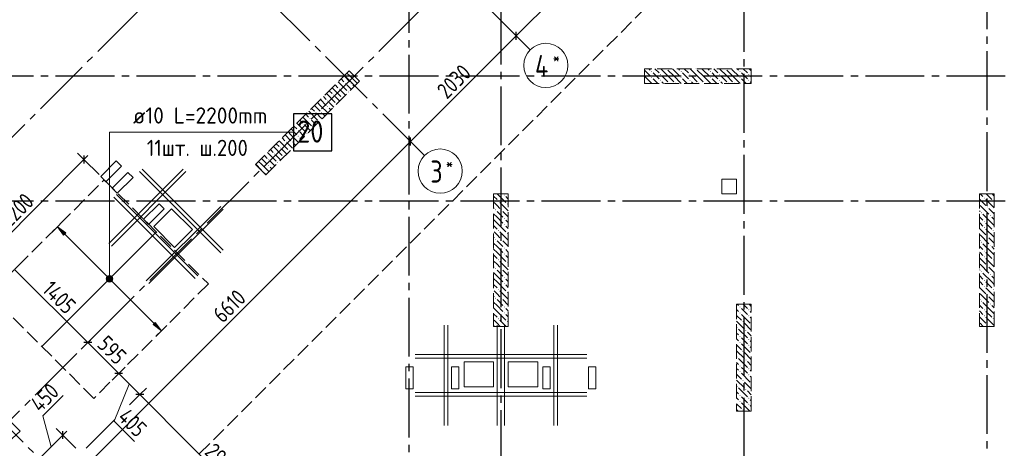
# Model space of a CAD drawing. Header units: millimetres. Extents: x 0 to 43617, y 0 to 59400.
# Tile 11 of 30: x 16538 to 29911, y 13973 to 19797. Entities that reach past the tile are written whole.
import ezdxf

# ---------------------------------------------------------------- set-up
doc = ezdxf.new("R2010")
doc.units = ezdxf.units.MM
doc.linetypes.add('______2', pattern=[270, 200, -70])
doc.linetypes.add('______5', pattern=[1100, 800, -100, 100, -100])
for name, color, linetype, lineweight in [('Standard', 7, 'Continuous', 25), ('ДОП Низ по У', 7, 'Continuous', 25), ('ЖБ Пилон', 180, 'Continuous', 25), ('Обрамление проемов стержнями', 7, 'Continuous', 25), ('Оси', 40, '______5', 18), ('Позиционная метка линия выноска', 7, 'Continuous', 13), ('Позиционная метка номер позиции', 7, 'Continuous', 13), ('Примечания', 7, 'Continuous', 25)]:
    doc.layers.add(name, color=color, linetype=linetype, lineweight=lineweight)
doc.layers.add('ЖБ Перекрытие верхний уровень', color=7, linetype='Continuous', lineweight=25, true_color=0xe0e0ff)
doc.styles.add('GOST 2.304-81', font='txt')
doc.styles.add('ISOCPEUR', font='txt')

msp = doc.modelspace()

# ---------------------------------------------------------------- hatches: boundary and pattern name
at = {"layer": 'ДОП Низ по У', "linetype": 'Continuous', "lineweight": 13, "transparency": 33554687}
msp.add_hatch(color=7, dxfattribs=at).paths.add_polyline_path([(17135, 16871), (17050, 16984), (17163, 16900)], flags=16)
for points in [[(17721, 16287), (17747, 16313), (17730, 16304)], [(17747, 16313), (17721, 16287), (17721, 16268)], [(17747, 16313), (17721, 16268), (17767, 16313)], [(17767, 16313), (17721, 16268), (17730, 16251)], [(17767, 16313), (17730, 16251), (17783, 16304)], [(17783, 16304), (17730, 16251), (17747, 16241)], [(17783, 16304), (17747, 16241), (17793, 16287)], [(17793, 16287), (17747, 16241), (17767, 16241)], [(17793, 16287), (17767, 16241), (17793, 16268)], [(17793, 16268), (17767, 16241), (17783, 16251)], [(18351, 15655), (18464, 15570), (18379, 15683)]]:
    msp.add_hatch(color=7, dxfattribs=at).paths.add_polyline_path(points)
at = {"layer": 'ЖБ Пилон', "linetype": 'Continuous', "lineweight": 18, "transparency": 33554687}
for points in [[(25324, 19130), (25321, 19127), (25318, 19130)], [(25724, 19130), (25721, 19127), (25718, 19130)], [(26124, 19130), (26121, 19127), (26118, 19130)], [(25114, 19093), (25121, 19100), (25127, 19093), (25121, 19087)], [(25114, 19013), (25121, 19020), (25127, 19013), (25121, 19007)], [(25234, 19053), (25241, 19060), (25247, 19053), (25241, 19047)], [(25514, 19093), (25521, 19100), (25527, 19093), (25521, 19087)], [(25514, 19013), (25521, 19020), (25527, 19013), (25521, 19007)], [(25634, 19053), (25641, 19060), (25647, 19053), (25641, 19047)], [(25914, 19093), (25921, 19100), (25927, 19093), (25921, 19087)], [(25914, 19013), (25921, 19020), (25927, 19013), (25921, 19007)], [(26034, 19053), (26041, 19060), (26047, 19053), (26041, 19047)], [(26314, 19093), (26321, 19100), (26327, 19093), (26321, 19087)], [(26314, 19013), (26321, 19020), (26327, 19013), (26321, 19007)], [(26434, 19053), (26441, 19060), (26447, 19053), (26441, 19047)], [(20874, 18853), (20881, 18860), (20887, 18853), (20881, 18847)], [(20954, 18933), (20961, 18940), (20967, 18933), (20961, 18927)], [(21034, 18933), (21041, 18940), (21047, 18933), (21041, 18927)], [(25034, 18933), (25041, 18940), (25047, 18933), (25044, 18930), (25038, 18930)], [(25234, 18973), (25241, 18980), (25247, 18973), (25241, 18967)], [(25354, 18933), (25361, 18940), (25367, 18933), (25364, 18930), (25358, 18930)], [(25434, 18933), (25441, 18940), (25447, 18933), (25444, 18930), (25438, 18930)], [(25634, 18973), (25641, 18980), (25647, 18973), (25641, 18967)], [(25754, 18933), (25761, 18940), (25767, 18933), (25764, 18930), (25758, 18930)], [(25834, 18933), (25841, 18940), (25847, 18933), (25844, 18930), (25838, 18930)], [(26034, 18973), (26041, 18980), (26047, 18973), (26041, 18967)], [(26154, 18933), (26161, 18940), (26167, 18933), (26164, 18930), (26158, 18930)], [(26234, 18933), (26241, 18940), (26247, 18933), (26244, 18930), (26238, 18930)], [(26434, 18973), (26441, 18980), (26447, 18973), (26441, 18967)], [(20794, 18773), (20801, 18780), (20807, 18773), (20801, 18767)], [(20914, 18733), (20921, 18740), (20927, 18733), (20921, 18727)], [(20994, 18813), (21001, 18820), (21007, 18813), (21001, 18807)], [(20714, 18693), (20721, 18700), (20727, 18693), (20721, 18687)], [(20714, 18613), (20721, 18620), (20727, 18613), (20721, 18607)], [(20834, 18653), (20841, 18660), (20847, 18653), (20841, 18647)], [(20474, 18453), (20481, 18460), (20487, 18453), (20481, 18447)], [(20554, 18533), (20561, 18540), (20567, 18533), (20561, 18527)], [(20634, 18533), (20641, 18540), (20647, 18533), (20641, 18527)], [(20394, 18373), (20401, 18380), (20407, 18373), (20401, 18367)], [(20514, 18333), (20521, 18340), (20527, 18333), (20521, 18327)], [(20594, 18413), (20601, 18420), (20607, 18413), (20601, 18407)], [(20314, 18293), (20321, 18300), (20327, 18293), (20321, 18287)], [(20314, 18213), (20321, 18220), (20327, 18213), (20321, 18207)], [(20434, 18253), (20441, 18260), (20447, 18253), (20441, 18247)], [(20074, 18053), (20081, 18060), (20087, 18053), (20081, 18047)], [(20154, 18133), (20161, 18140), (20167, 18133), (20161, 18127)], [(20234, 18133), (20241, 18140), (20247, 18133), (20241, 18127)], [(19994, 17973), (20001, 17980), (20007, 17973), (20001, 17967)], [(20114, 17933), (20121, 17940), (20127, 17933), (20121, 17927)], [(20194, 18013), (20201, 18020), (20207, 18013), (20201, 18007)], [(19914, 17893), (19921, 17900), (19927, 17893), (19921, 17887)], [(19914, 17813), (19921, 17820), (19927, 17813), (19921, 17807)], [(20034, 17853), (20041, 17860), (20047, 17853), (20041, 17847)], [(19836, 17734), (19841, 17740), (19847, 17733), (19842, 17728)], [(23114, 17413), (23121, 17420), (23127, 17413), (23121, 17407)], [(23034, 17333), (23041, 17340), (23047, 17333), (23041, 17327)], [(23154, 17293), (23161, 17300), (23167, 17293), (23161, 17287)], [(29634, 17373), (29641, 17380), (29647, 17373), (29641, 17367)], [(29674, 17253), (29681, 17260), (29687, 17253), (29681, 17247)], [(29754, 17333), (29761, 17340), (29767, 17333), (29761, 17327)], [(22994, 17213), (23001, 17220), (23007, 17213), (23001, 17207)], [(23074, 17213), (23081, 17220), (23087, 17213), (23081, 17207)], [(29594, 17173), (29601, 17180), (29607, 17173), (29601, 17167)], [(29714, 17133), (29721, 17140), (29727, 17133), (29721, 17127)], [(23114, 17093), (23121, 17100), (23127, 17093), (23121, 17087)], [(23114, 17013), (23121, 17020), (23127, 17013), (23121, 17007)], [(29634, 17053), (29641, 17060), (29647, 17053), (29641, 17047)], [(23034, 16933), (23041, 16940), (23047, 16933), (23041, 16927)], [(23154, 16893), (23161, 16900), (23167, 16893), (23161, 16887)], [(29634, 16973), (29641, 16980), (29647, 16973), (29641, 16967)], [(29674, 16853), (29681, 16860), (29687, 16853), (29681, 16847)], [(29754, 16933), (29761, 16940), (29767, 16933), (29761, 16927)], [(22994, 16813), (23001, 16820), (23007, 16813), (23001, 16807)], [(23074, 16813), (23081, 16820), (23087, 16813), (23081, 16807)], [(29594, 16773), (29601, 16780), (29607, 16773), (29601, 16767)], [(29714, 16733), (29721, 16740), (29727, 16733), (29721, 16727)], [(23114, 16693), (23121, 16700), (23127, 16693), (23121, 16687)], [(23114, 16613), (23121, 16620), (23127, 16613), (23121, 16607)], [(29634, 16653), (29641, 16660), (29647, 16653), (29641, 16647)], [(23034, 16533), (23041, 16540), (23047, 16533), (23041, 16527)], [(23154, 16493), (23161, 16500), (23167, 16493), (23161, 16487)], [(29634, 16573), (29641, 16580), (29647, 16573), (29641, 16567)], [(29674, 16453), (29681, 16460), (29687, 16453), (29681, 16447)], [(29754, 16533), (29761, 16540), (29767, 16533), (29761, 16527)], [(22994, 16413), (23001, 16420), (23007, 16413), (23001, 16407)], [(23074, 16413), (23081, 16420), (23087, 16413), (23081, 16407)], [(29594, 16373), (29601, 16380), (29607, 16373), (29601, 16367)], [(29714, 16333), (29721, 16340), (29727, 16333), (29721, 16327)], [(23114, 16293), (23121, 16300), (23127, 16293), (23121, 16287)], [(23114, 16213), (23121, 16220), (23127, 16213), (23121, 16207)], [(29634, 16253), (29641, 16260), (29647, 16253), (29641, 16247)], [(23034, 16133), (23041, 16140), (23047, 16133), (23041, 16127)], [(23154, 16093), (23161, 16100), (23167, 16093), (23161, 16087)], [(29634, 16173), (29641, 16180), (29647, 16173), (29641, 16167)], [(29674, 16053), (29681, 16060), (29687, 16053), (29681, 16047)], [(29754, 16133), (29761, 16140), (29767, 16133), (29761, 16127)], [(22994, 16013), (23001, 16020), (23007, 16013), (23001, 16007)], [(23074, 16013), (23081, 16020), (23087, 16013), (23081, 16007)], [(29594, 15973), (29601, 15980), (29607, 15973), (29601, 15967)], [(29714, 15933), (29721, 15940), (29727, 15933), (29721, 15927)], [(23114, 15893), (23121, 15900), (23127, 15893), (23121, 15887)], [(23114, 15813), (23121, 15820), (23127, 15813), (23121, 15807)], [(26314, 15893), (26321, 15900), (26327, 15893), (26321, 15887)], [(26314, 15813), (26321, 15820), (26327, 15813), (26321, 15807)], [(26434, 15853), (26441, 15860), (26447, 15853), (26441, 15847)], [(29634, 15853), (29641, 15860), (29647, 15853), (29641, 15847)], [(23034, 15733), (23041, 15740), (23047, 15733), (23041, 15727)], [(23154, 15693), (23161, 15700), (23167, 15693), (23161, 15687)], [(26354, 15693), (26361, 15700), (26367, 15693), (26361, 15687)], [(26434, 15773), (26441, 15780), (26447, 15773), (26441, 15767)], [(29634, 15773), (29641, 15780), (29647, 15773), (29641, 15767)], [(29674, 15653), (29681, 15660), (29687, 15653), (29681, 15647)], [(29754, 15733), (29761, 15740), (29767, 15733), (29761, 15727)], [(26274, 15613), (26281, 15620), (26287, 15613), (26281, 15607)], [(26394, 15573), (26401, 15580), (26407, 15573), (26401, 15567)], [(26314, 15493), (26321, 15500), (26327, 15493), (26321, 15487)], [(26314, 15413), (26321, 15420), (26327, 15413), (26321, 15407)], [(26434, 15453), (26441, 15460), (26447, 15453), (26441, 15447)], [(26434, 15373), (26441, 15380), (26447, 15373), (26441, 15367)], [(26354, 15293), (26361, 15300), (26367, 15293), (26361, 15287)], [(26274, 15213), (26281, 15220), (26287, 15213), (26281, 15207)], [(26394, 15173), (26401, 15180), (26407, 15173), (26401, 15167)], [(26314, 15093), (26321, 15100), (26327, 15093), (26321, 15087)], [(26314, 15013), (26321, 15020), (26327, 15013), (26321, 15007)], [(26434, 15053), (26441, 15060), (26447, 15053), (26441, 15047)], [(26434, 14973), (26441, 14980), (26447, 14973), (26441, 14967)], [(26354, 14893), (26361, 14900), (26367, 14893), (26361, 14887)], [(26274, 14813), (26281, 14820), (26287, 14813), (26281, 14807)], [(26394, 14773), (26401, 14780), (26407, 14773), (26401, 14767)], [(26314, 14693), (26321, 14700), (26327, 14693), (26321, 14687)], [(26314, 14613), (26321, 14620), (26327, 14613), (26321, 14607)], [(26434, 14653), (26441, 14660), (26447, 14653), (26441, 14647)], [(26434, 14573), (26441, 14580), (26447, 14573), (26441, 14567)], [(26354, 14493), (26361, 14500), (26367, 14493), (26361, 14487)]]:
    msp.add_hatch(color=7, dxfattribs=at).paths.add_polyline_path(points, flags=16)
at = {"layer": 'Позиционная метка номер позиции', "linetype": 'Continuous', "lineweight": 13, "transparency": 33554687}
for points in [[(17718, 16300), (17796, 16300), (17779, 16316)], [(17718, 16300), (17779, 16316), (17734, 16316)], [(17734, 16316), (17779, 16316), (17757, 16322)], [(17712, 16277), (17802, 16277), (17796, 16300)], [(17712, 16277), (17796, 16300), (17718, 16300)], [(17718, 16255), (17802, 16277), (17712, 16277)], [(17718, 16255), (17796, 16255), (17802, 16277)], [(17734, 16239), (17796, 16255), (17718, 16255)], [(17734, 16239), (17779, 16239), (17796, 16255)], [(17779, 16239), (17734, 16239), (17757, 16232)]]:
    msp.add_hatch(color=7, dxfattribs=at).paths.add_polyline_path(points)

# ---------------------------------------------------------------- linework, layer by layer
at = {"layer": 'Standard', "color": 7, "linetype": 'Continuous', "lineweight": 13, "transparency": 33554687}
for p, q in [((23282, 19577), (28981, 25276)), ((21847, 18142), (23282, 19577)), ((17173, 13468), (21847, 18142)), ((17410, 17897), (17463, 17950)), ((17410, 17897), (15855, 16341)), ((17463, 15410), (16469, 16404)), ((17883, 14990), (17463, 15410)), ((18170, 14703), (17883, 14990)), ((18027, 14846), (17820, 14343)), ((16853, 14414), (17130, 14691)), ((16964, 13994), (16853, 14414)), ((17820, 14343), (18097, 14067)), ((17123, 14154), (17176, 14207)), ((16805, 13835), (17123, 14154))]:
    msp.add_line(p, q, dxfattribs=at)
at = {"layer": 'Standard', "color": 251, "linetype": 'Continuous', "lineweight": -3, "true_color": 0x656565, "transparency": 33554687}
for p, q in [((23282, 19577), (23194, 19665)), ((23282, 19577), (23370, 19489)), ((23282, 19577), (23400, 19459)), ((21847, 18142), (21758, 18230)), ((21847, 18142), (21935, 18053)), ((21847, 18142), (21965, 18023)), ((17410, 17897), (17322, 17985)), ((17410, 17897), (17499, 17808)), ((17410, 17897), (17616, 17692)), ((16469, 16404), (16558, 16492)), ((17463, 15410), (17374, 15322)), ((17463, 15410), (17551, 15499)), ((17883, 14990), (17795, 14901)), ((17883, 14990), (17972, 15078)), ((17883, 14990), (17883, 14990)), ((18170, 14703), (18258, 14792)), ((18170, 14703), (18029, 14562)), ((18170, 14703), (18081, 14615)), ((17827, 14361), (17442, 13976)), ((17123, 14154), (17035, 14242)), ((17123, 14154), (17211, 14065)), ((17123, 14154), (17301, 13976))]:
    msp.add_line(p, q, dxfattribs=at)
at = {"layer": 'Standard', "color": 7, "linetype": 'Continuous', "lineweight": 25, "transparency": 33554687}
for p, q in [((23282, 19524), (23282, 19630)), ((21847, 18089), (21847, 18195)), ((17410, 17950), (17410, 17844)), ((17516, 15410), (17410, 15410)), ((17936, 14990), (17830, 14990)), ((18223, 14703), (18117, 14703)), ((17123, 14101), (17123, 14207))]:
    msp.add_line(p, q, dxfattribs=at)
at = {"layer": 'Standard', "color": 251, "linetype": 'Continuous', "lineweight": -3, "true_color": 0x656565, "transparency": 33554687}
msp.add_lwpolyline([(17463, 15410), (17475, 15422), (17475, 15422), (17475, 15422), (17475, 15422), (17475, 15422), (17475, 15422), (17475, 15422), (17475, 15422), (17475, 15422), (17475, 15422), (17475, 15422), (17475, 15422), (17475, 15422), (17475, 15422), (17529, 15476)], dxfattribs=at)
at = {"layer": 'Standard', "color": 7, "linetype": 'Continuous', "lineweight": 13, "transparency": 33554687}
msp.add_lwpolyline([(20220, 12653), (18860, 14013), (18860, 14013), (18170, 14703)], dxfattribs=at)
at = {"layer": 'ДОП Низ по У', "color": 7, "linetype": 'Continuous', "lineweight": 13, "transparency": 33554687}
msp.add_line((18057, 18267), (20143, 18267), dxfattribs=at)
at = {"layer": 'ДОП Низ по У', "color": 251, "linetype": 'Continuous', "lineweight": 13, "true_color": 0x494949, "transparency": 33554687}
for p, q in [((17050, 16984), (16979, 16914)), ((17050, 16984), (17121, 17055)), ((17050, 16984), (17163, 16900)), ((17135, 16871), (17050, 16984)), ((17050, 16984), (17050, 16984)), ((17163, 16900), (17135, 16871)), ((17149, 16885), (17736, 16299)), ((17730, 16251), (17730, 16251)), ((17778, 16256), (18365, 15669)), ((17783, 16304), (17783, 16304)), ((18379, 15683), (18351, 15655)), ((18351, 15655), (18464, 15570)), ((18464, 15570), (18379, 15683)), ((18464, 15570), (18393, 15500)), ((18464, 15570), (18535, 15641)), ((18464, 15570), (18464, 15570))]:
    msp.add_line(p, q, dxfattribs=at)
at = {"layer": 'ДОП Низ по У', "color": 7, "linetype": 'Continuous', "lineweight": 18, "transparency": 33554687}
msp.add_line((18390, 16910), (16841, 15362), dxfattribs=at)
at = {"layer": 'ДОП Низ по У', "color": 7, "linetype": 'Continuous', "lineweight": 25, "transparency": 33554687}
msp.add_lwpolyline([(20257, 18017), (20777, 18017), (20777, 18517), (20257, 18517), (20257, 18017)], dxfattribs=at)
at = {"layer": 'ДОП Низ по У', "color": 251, "linetype": 'Continuous', "lineweight": 13, "true_color": 0x494949, "transparency": 33554687}
msp.add_circle((17757, 16277), 37.5, dxfattribs=at)
at = {"layer": 'ЖБ Перекрытие верхний уровень', "color": 7, "linetype": 'Continuous', "lineweight": 18, "transparency": 33554687}
for p, q in [((17850, 17877), (17638, 17665)), ((17709, 17594), (17921, 17806)), ((17921, 17806), (17850, 17877)), ((17638, 17665), (17709, 17594)), ((18006, 17721), (17794, 17509)), ((18077, 17651), (18006, 17721)), ((17864, 17439), (18077, 17651)), ((26274, 17630), (26074, 17630)), ((26074, 17630), (26074, 17430)), ((26274, 17430), (26274, 17630)), ((17794, 17509), (17864, 17439)), ((26074, 17430), (26274, 17430)), ((18430, 17297), (18218, 17085)), ((18501, 17226), (18430, 17297)), ((18289, 17014), (18501, 17226)), ((18600, 17226), (18359, 16986)), ((18883, 16944), (18600, 17226)), ((18218, 17085), (18289, 17014)), ((18359, 16986), (18642, 16703)), ((18642, 16703), (18883, 16944)), ((22974, 15150), (22574, 15150)), ((22574, 15150), (22574, 14810)), ((22974, 14810), (22974, 15150)), ((23574, 15150), (23174, 15150)), ((23174, 15150), (23174, 14810)), ((23574, 14810), (23574, 15150)), ((21884, 15080), (21784, 15080)), ((21784, 15080), (21784, 14780)), ((21884, 14780), (21884, 15080)), ((22504, 15080), (22404, 15080)), ((22404, 15080), (22404, 14780)), ((22504, 14780), (22504, 15080)), ((23744, 15080), (23644, 15080)), ((23644, 15080), (23644, 14780)), ((23744, 14780), (23744, 15080)), ((24364, 15080), (24264, 15080)), ((24264, 15080), (24264, 14780)), ((24364, 14780), (24364, 15080)), ((21784, 14780), (21884, 14780)), ((22404, 14780), (22504, 14780)), ((22574, 14810), (22974, 14810)), ((23174, 14810), (23574, 14810)), ((23644, 14780), (23744, 14780)), ((24264, 14780), (24364, 14780))]:
    msp.add_line(p, q, dxfattribs=at)
at = {"layer": 'ЖБ Пилон', "color": 253, "linetype": '______2', "lineweight": 13, "true_color": 0xa0a0a0, "transparency": 33554687}
for p, q in [((26474, 19130), (25024, 19130)), ((25024, 19130), (25024, 18930)), ((26474, 18930), (26474, 19130)), ((21013, 19102), (19740, 17829)), ((21155, 18961), (21013, 19102)), ((19882, 17688), (21155, 18961)), ((25024, 18930), (26474, 18930)), ((19740, 17829), (19882, 17688)), ((22974, 17430), (22974, 15630)), ((23174, 17430), (22974, 17430)), ((23174, 15630), (23174, 17430)), ((29574, 17430), (29574, 15630)), ((29774, 17430), (29574, 17430)), ((29774, 15630), (29774, 17430)), ((26274, 15930), (26274, 14480)), ((26474, 15930), (26274, 15930)), ((26474, 14480), (26474, 15930)), ((22974, 15630), (23174, 15630)), ((29574, 15630), (29774, 15630)), ((26274, 14480), (26474, 14480))]:
    msp.add_line(p, q, dxfattribs=at)
at = {"layer": 'ЖБ Пилон', "color": 9, "linetype": 'Continuous', "lineweight": 18, "true_color": 0xc7c7c7, "transparency": 33554687}
for p, q in [((25084, 19130), (25101, 19113)), ((25164, 19130), (25221, 19073)), ((25341, 19033), (25244, 19130)), ((25421, 19113), (25404, 19130)), ((25484, 19130), (25501, 19113)), ((25564, 19130), (25621, 19073)), ((25741, 19033), (25644, 19130)), ((25821, 19113), (25804, 19130)), ((25884, 19130), (25901, 19113)), ((25964, 19130), (26021, 19073)), ((26141, 19033), (26044, 19130)), ((26221, 19113), (26204, 19130)), ((26284, 19130), (26301, 19113)), ((26364, 19130), (26421, 19073)), ((26474, 19100), (26444, 19130)), ((20903, 18992), (20941, 18953)), ((20943, 19032), (21021, 18953)), ((20983, 19072), (21021, 19033)), ((21021, 19033), (21124, 18930)), ((25024, 19110), (25101, 19033)), ((25024, 19030), (25124, 18930)), ((25181, 19033), (25141, 19073)), ((25141, 18993), (25204, 18930)), ((25221, 18993), (25181, 19033)), ((25261, 19033), (25341, 18953)), ((25341, 19113), (25421, 19033)), ((25341, 19033), (25421, 18953)), ((25421, 19113), (25501, 19033)), ((25421, 19033), (25524, 18930)), ((25581, 19033), (25541, 19073)), ((25541, 18993), (25604, 18930)), ((25621, 18993), (25581, 19033)), ((25661, 19033), (25741, 18953)), ((25741, 19113), (25821, 19033)), ((25741, 19033), (25821, 18953)), ((25821, 19113), (25901, 19033)), ((25821, 19033), (25924, 18930)), ((25981, 19033), (25941, 19073)), ((25941, 18993), (26004, 18930)), ((26021, 18993), (25981, 19033)), ((26061, 19033), (26141, 18953)), ((26141, 19113), (26221, 19033)), ((26141, 19033), (26221, 18953)), ((26221, 19113), (26301, 19033)), ((26221, 19033), (26324, 18930)), ((26381, 19033), (26341, 19073)), ((26341, 18993), (26404, 18930)), ((26421, 18993), (26381, 19033)), ((26461, 19033), (26474, 19020)), ((20783, 18872), (20901, 18753)), ((20823, 18912), (20861, 18873)), ((20863, 18952), (20981, 18833)), ((21021, 18873), (20981, 18913)), ((21044, 18850), (21021, 18873)), ((21061, 18913), (21084, 18890)), ((25261, 18953), (25284, 18930)), ((25661, 18953), (25684, 18930)), ((26061, 18953), (26084, 18930)), ((26461, 18953), (26474, 18940)), ((20663, 18752), (20701, 18713)), ((20703, 18792), (20821, 18673)), ((20743, 18832), (20781, 18793)), ((20884, 18690), (20821, 18753)), ((20964, 18770), (20901, 18833)), ((20503, 18592), (20541, 18553)), ((20543, 18632), (20621, 18553)), ((20583, 18672), (20621, 18633)), ((20621, 18633), (20724, 18530)), ((20623, 18712), (20701, 18633)), ((20781, 18633), (20741, 18673)), ((20741, 18593), (20764, 18570)), ((20804, 18610), (20781, 18633)), ((20383, 18472), (20501, 18353)), ((20423, 18512), (20461, 18473)), ((20463, 18552), (20581, 18433)), ((20621, 18473), (20581, 18513)), ((20644, 18450), (20621, 18473)), ((20661, 18513), (20684, 18490)), ((20263, 18352), (20301, 18313)), ((20303, 18392), (20421, 18273)), ((20343, 18432), (20381, 18393)), ((20484, 18290), (20421, 18353)), ((20564, 18370), (20501, 18433)), ((20103, 18192), (20141, 18153)), ((20143, 18232), (20221, 18153)), ((20183, 18272), (20221, 18233)), ((20221, 18233), (20324, 18130)), ((20223, 18312), (20301, 18233)), ((20381, 18233), (20341, 18273)), ((20341, 18193), (20364, 18170)), ((20404, 18210), (20381, 18233)), ((19983, 18072), (20101, 17953)), ((20023, 18112), (20061, 18073)), ((20063, 18152), (20181, 18033)), ((20221, 18073), (20181, 18113)), ((20244, 18050), (20221, 18073)), ((20261, 18113), (20284, 18090)), ((19863, 17952), (19901, 17913)), ((19903, 17992), (20021, 17873)), ((19943, 18032), (19981, 17993)), ((20084, 17890), (20021, 17953)), ((20164, 17970), (20101, 18033)), ((19743, 17832), (19821, 17753)), ((19783, 17872), (19821, 17833)), ((19821, 17833), (19924, 17730)), ((19823, 17912), (19901, 17833)), ((19981, 17833), (19941, 17873)), ((19941, 17793), (19964, 17770)), ((20004, 17810), (19981, 17833)), ((19861, 17713), (19884, 17690)), ((22974, 17400), (23021, 17353)), ((23024, 17430), (23141, 17313)), ((23141, 17393), (23174, 17360)), ((29621, 17393), (29584, 17430)), ((29664, 17430), (29741, 17353)), ((29744, 17430), (29774, 17400)), ((23021, 17273), (22981, 17313)), ((23061, 17233), (23021, 17273)), ((23061, 17313), (23174, 17200)), ((29574, 17360), (29661, 17273)), ((29581, 17273), (29701, 17153)), ((29661, 17353), (29774, 17240)), ((22974, 17240), (22981, 17233)), ((23021, 17113), (22974, 17160)), ((23021, 17193), (23101, 17113)), ((23101, 17193), (23174, 17120)), ((29574, 17200), (29581, 17193)), ((29574, 17120), (29621, 17073)), ((29741, 17033), (29621, 17153)), ((29774, 17160), (29701, 17233)), ((22974, 17080), (23021, 17033)), ((22974, 17000), (23021, 16953)), ((23021, 17113), (23101, 17033)), ((23021, 17033), (23141, 16913)), ((23174, 17040), (23141, 17073)), ((23141, 16993), (23174, 16960)), ((29581, 17033), (29574, 17040)), ((29621, 16993), (29581, 17033)), ((29661, 17033), (29741, 16953)), ((29741, 17113), (29774, 17080)), ((29741, 17033), (29774, 17000)), ((23021, 16873), (22981, 16913)), ((23061, 16833), (23021, 16873)), ((23061, 16913), (23174, 16800)), ((29574, 16960), (29661, 16873)), ((29581, 16873), (29701, 16753)), ((29661, 16953), (29774, 16840)), ((22974, 16840), (22981, 16833)), ((23021, 16713), (22974, 16760)), ((23021, 16793), (23101, 16713)), ((23101, 16793), (23174, 16720)), ((29574, 16800), (29581, 16793)), ((29574, 16720), (29621, 16673)), ((29741, 16633), (29621, 16753)), ((29774, 16760), (29701, 16833)), ((22974, 16680), (23021, 16633)), ((22974, 16600), (23021, 16553)), ((23021, 16713), (23101, 16633)), ((23021, 16633), (23141, 16513)), ((23174, 16640), (23141, 16673)), ((23141, 16593), (23174, 16560)), ((29581, 16633), (29574, 16640)), ((29621, 16593), (29581, 16633)), ((29661, 16633), (29741, 16553)), ((29741, 16713), (29774, 16680)), ((29741, 16633), (29774, 16600)), ((23021, 16473), (22981, 16513)), ((23061, 16433), (23021, 16473)), ((23061, 16513), (23174, 16400)), ((29574, 16560), (29661, 16473)), ((29581, 16473), (29701, 16353)), ((29661, 16553), (29774, 16440)), ((22974, 16440), (22981, 16433)), ((23021, 16313), (22974, 16360)), ((23021, 16393), (23101, 16313)), ((23101, 16393), (23174, 16320)), ((29574, 16400), (29581, 16393)), ((29574, 16320), (29621, 16273)), ((29741, 16233), (29621, 16353)), ((29774, 16360), (29701, 16433)), ((22974, 16280), (23021, 16233)), ((22974, 16200), (23021, 16153)), ((23021, 16313), (23101, 16233)), ((23021, 16233), (23141, 16113)), ((23174, 16240), (23141, 16273)), ((23141, 16193), (23174, 16160)), ((29581, 16233), (29574, 16240)), ((29621, 16193), (29581, 16233)), ((29661, 16233), (29741, 16153)), ((29741, 16313), (29774, 16280)), ((29741, 16233), (29774, 16200)), ((23021, 16073), (22981, 16113)), ((23061, 16033), (23021, 16073)), ((23061, 16113), (23174, 16000)), ((29574, 16160), (29661, 16073)), ((29581, 16073), (29701, 15953)), ((29661, 16153), (29774, 16040)), ((22974, 16040), (22981, 16033)), ((23021, 15913), (22974, 15960)), ((23021, 15993), (23101, 15913)), ((23101, 15993), (23174, 15920)), ((26284, 15930), (26301, 15913)), ((26364, 15930), (26421, 15873)), ((26474, 15900), (26444, 15930)), ((29574, 16000), (29581, 15993)), ((29574, 15920), (29621, 15873)), ((29741, 15833), (29621, 15953)), ((29774, 15960), (29701, 16033)), ((22974, 15880), (23021, 15833)), ((22974, 15800), (23021, 15753)), ((23021, 15913), (23101, 15833)), ((23021, 15833), (23141, 15713)), ((23174, 15840), (23141, 15873)), ((23141, 15793), (23174, 15760)), ((26274, 15860), (26301, 15833)), ((26274, 15780), (26341, 15713)), ((26381, 15833), (26341, 15873)), ((26341, 15793), (26461, 15673)), ((26421, 15793), (26381, 15833)), ((26461, 15833), (26474, 15820)), ((29581, 15833), (29574, 15840)), ((29621, 15793), (29581, 15833)), ((29661, 15833), (29741, 15753)), ((29741, 15913), (29774, 15880)), ((29741, 15833), (29774, 15800)), ((23021, 15673), (22981, 15713)), ((23061, 15633), (23021, 15673)), ((23061, 15713), (23144, 15630)), ((26274, 15700), (26381, 15593)), ((26381, 15673), (26474, 15580)), ((26461, 15753), (26474, 15740)), ((29574, 15760), (29661, 15673)), ((29581, 15673), (29624, 15630)), ((29661, 15753), (29774, 15640)), ((22974, 15640), (22981, 15633)), ((26274, 15540), (26301, 15513)), ((26301, 15593), (26421, 15473)), ((26474, 15500), (26421, 15553)), ((29704, 15630), (29701, 15633)), ((26274, 15460), (26301, 15433)), ((26274, 15380), (26341, 15313)), ((26381, 15433), (26341, 15473)), ((26341, 15393), (26461, 15273)), ((26421, 15393), (26381, 15433)), ((26461, 15433), (26474, 15420)), ((26274, 15300), (26381, 15193)), ((26381, 15273), (26474, 15180)), ((26461, 15353), (26474, 15340)), ((26274, 15140), (26301, 15113)), ((26301, 15193), (26421, 15073)), ((26474, 15100), (26421, 15153)), ((26274, 15060), (26301, 15033)), ((26274, 14980), (26341, 14913)), ((26381, 15033), (26341, 15073)), ((26341, 14993), (26461, 14873)), ((26421, 14993), (26381, 15033)), ((26461, 15033), (26474, 15020)), ((26274, 14900), (26381, 14793)), ((26381, 14873), (26474, 14780)), ((26461, 14953), (26474, 14940)), ((26274, 14740), (26301, 14713)), ((26301, 14793), (26421, 14673)), ((26474, 14700), (26421, 14753)), ((26274, 14660), (26301, 14633)), ((26274, 14580), (26341, 14513)), ((26381, 14633), (26341, 14673)), ((26341, 14593), (26454, 14480)), ((26421, 14593), (26381, 14633)), ((26461, 14633), (26474, 14620)), ((26274, 14500), (26294, 14480)), ((26461, 14553), (26474, 14540))]:
    msp.add_line(p, q, dxfattribs=at)
at = {"layer": 'Обрамление проемов стержнями', "color": 7, "linetype": 'Continuous', "lineweight": 18, "transparency": 33554687}
for p, q in [((17748, 16756), (18759, 17767)), ((17748, 16756), (18759, 17767)), ((17783, 16721), (18794, 17732)), ((17783, 16721), (18794, 17732)), ((18165, 17732), (19268, 16629)), ((18165, 17732), (19268, 16629)), ((18200, 17767), (19303, 16664)), ((18200, 17767), (19303, 16664)), ((17818, 17386), (18922, 16282)), ((17818, 17386), (18922, 16282)), ((17854, 17421), (18957, 16318)), ((17854, 17421), (18957, 16318)), ((18257, 16247), (19268, 17258)), ((18257, 16247), (19268, 17258)), ((18292, 16212), (19303, 17223)), ((18292, 16212), (19303, 17223)), ((22304, 15645), (22304, 14285)), ((22304, 15645), (22304, 14285)), ((22354, 15645), (22354, 14285)), ((22354, 15645), (22354, 14285)), ((23024, 15645), (23024, 14285)), ((23024, 15645), (23024, 14285)), ((23124, 15645), (23124, 14285)), ((23124, 15645), (23124, 14285)), ((23794, 15645), (23794, 14285)), ((23794, 15645), (23794, 14285)), ((23844, 15645), (23844, 14285)), ((23844, 15645), (23844, 14285)), ((21909, 15250), (24239, 15250)), ((21909, 15250), (24239, 15250)), ((21909, 15200), (24239, 15200)), ((21909, 15200), (24239, 15200)), ((21909, 14730), (24239, 14730)), ((21909, 14730), (24239, 14730)), ((21909, 14680), (24239, 14680)), ((21909, 14680), (24239, 14680))]:
    msp.add_line(p, q, dxfattribs=at)
at = {"layer": 'Оси', "color": 8, "linetype": '______5', "lineweight": -3, "transparency": 33554687}
for p, q in [((21824, 57820), (21824, 7100)), ((26374, 50960), (26374, 7100)), ((23074, 50790), (23074, 7100)), ((12153, 13919), (31163, 32929)), ((14416, 12363), (33072, 31020)), ((23471, 19388), (16584, 26275)), ((29674, 25969), (29674, 7100)), ((22036, 17952), (15820, 24169)), ((17362, 13278), (10923, 19717)), ((33224, 19030), (4600, 19030)), ((33224, 17330), (4600, 17330))]:
    msp.add_line(p, q, dxfattribs=at)
at = {"layer": 'Оси', "color": 7, "linetype": 'Continuous', "lineweight": 13, "transparency": 33554687}
for centre in [(23683, 19176), (22248, 17740)]:
    msp.add_circle(centre, 300, dxfattribs=at)
at = {"layer": 'Позиционная метка линия выноска', "color": 251, "linetype": 'Continuous', "lineweight": 13, "true_color": 0x494949, "transparency": 33554687}
msp.add_lwpolyline([(7975, 21025), (10508, 18479), (11391, 19362), (16546, 14207), (15623, 13362), (18326, 10660), (19834, 10660), (19834, 11910), (26554, 11910), (26554, 10660), (29494, 10660), (29494, 11910), (33024, 11910)], dxfattribs=at)
at = {"layer": 'Позиционная метка номер позиции', "color": 7, "linetype": 'Continuous', "lineweight": 13, "transparency": 33554687}
for p, q in [((17757, 16322), (17757, 16322)), ((17712, 16277), (17712, 16277)), ((17757, 16232), (17757, 16232)), ((17802, 16277), (17802, 16277))]:
    msp.add_line(p, q, dxfattribs=at)
msp.add_lwpolyline([(17757, 16277), (17757, 18267), (20257, 18267)], dxfattribs=at)
msp.add_circle((17757, 16277), 45, dxfattribs=at)
at = {"layer": 'Примечания', "color": 7, "linetype": '______2', "lineweight": 13, "transparency": 33554687}
msp.add_line((29810, 24730), (18210, 13129), dxfattribs=at)
at = {"layer": 'Примечания', "color": 7, "linetype": '______2', "lineweight": 18, "transparency": 33554687}
for p, q in [((16131, 16065), (17686, 17621)), ((17686, 17621), (19100, 16207)), ((19100, 16207), (17545, 14651)), ((17545, 14651), (16131, 16065))]:
    msp.add_line(p, q, dxfattribs=at)

# ---------------------------------------------------------------- texts
at = {"layer": 'Standard', "color": 7, "linetype": 'Continuous', "lineweight": 25, "transparency": 33554687, "char_height": 220, "attachment_point": 7, "style": 'GOST 2.304-81'}
for s, insert, width, rotation in [('2030', (22341, 18707), 657.05, 45), ('2200', (16404, 16961), 672.62, 45), ('1405', (16830, 16114), 610.17, 315), ('6610', (19297, 15663), 625.74, 45), ('595', (17576, 15368), 500.83, 315), ('450', (16818, 14450), 516.39, 45), ('405', (17856, 14379), 516.39, 315), ('2900', (19037, 13907), 672.62, 315)]:
    msp.add_mtext(s, dxfattribs=dict(at, insert=insert, width=width, rotation=rotation))
at = {"layer": 'ДОП Низ по У', "color": 7, "linetype": 'Continuous', "lineweight": 13, "transparency": 33554687, "attachment_point": 7, "style": 'ISOCPEUR'}
for s, insert, char_height, width in [('\\W0.96;ø10 L=2200mm ', (18077, 18385), 220, 2150.52), ('\\W0.87;20', (20307, 18127), 300, 550.81), ('\\W0.93;11шт. ш.200 ', (18264, 17945), 220, 1773.35)]:
    msp.add_mtext(s, dxfattribs=dict(at, insert=insert, char_height=char_height, width=width))
at = {"layer": 'Оси', "color": 7, "linetype": 'Continuous', "lineweight": 25, "transparency": 33554687, "attachment_point": 7, "style": 'ISOCPEUR'}
for s, insert, char_height, width in [('\\W0.80;4', (23537, 19018), 300, 359.83), ('\\W0.80;*', (23777, 19193), 180, 215.89), ('\\W0.80;*', (22326, 17758), 180, 215.91), ('\\W0.78;3', (22116, 17583), 300, 326.42)]:
    msp.add_mtext(s, dxfattribs=dict(at, insert=insert, char_height=char_height, width=width))

doc.saveas('drawing.dxf')
